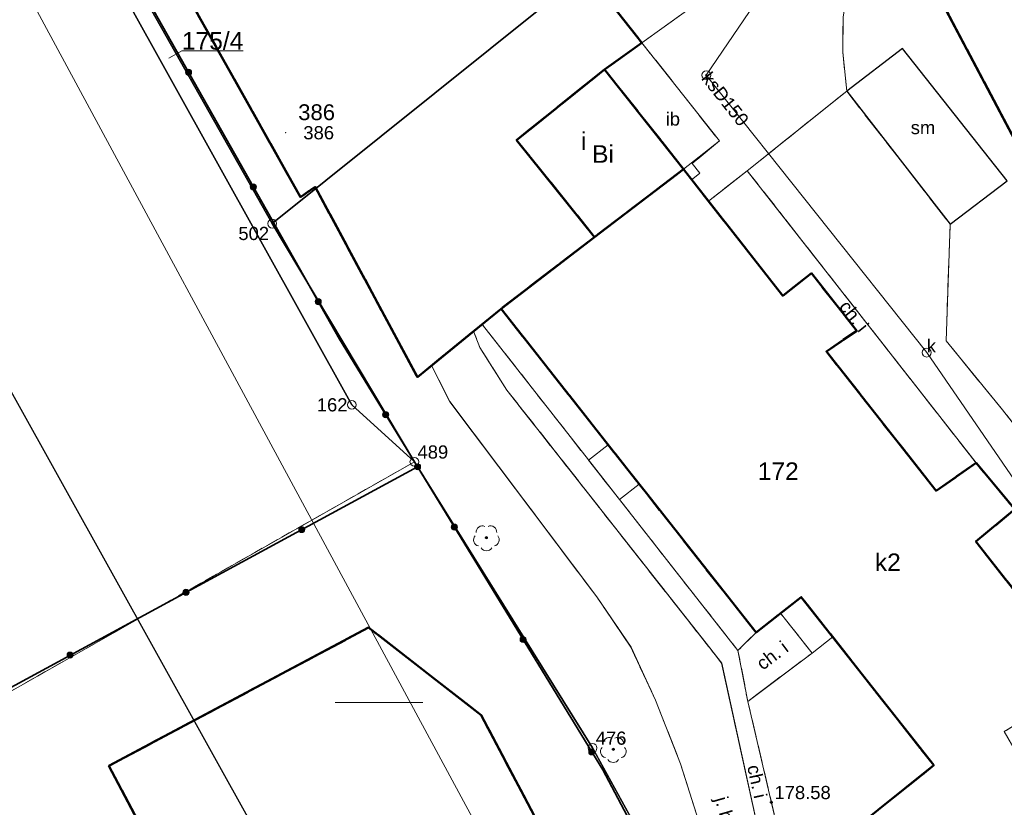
# Model space of a CAD drawing. Header units: millimetres. Extents: x 6505374 to 6517269, y 5595210 to 5612711.
# Tile 116 of 256: x 6513630 to 6513686, y 5608894 to 5608939. Entities that reach past the tile are written whole.
import ezdxf
from ezdxf.enums import TextEntityAlignment as Align

# ---------------------------------------------------------------- set-up
doc = ezdxf.new("R2010")
doc.units = ezdxf.units.MM
for name, pattern in [('BUUT04', [200000, 0, -100000, 0, -100000]), ('EGBB01', [4, 2, 0, 2]), ('EGBK02', [4, 1.5, -0.5, 1.5, -0.5]), ('EGBU01', [2, 0.5, -0.5, 0.5, -0.5]), ('OTKC_A05', [1.5, 1, -0.5]), ('OTKJ_A05', [2, 1.5, -0.5]), ('OTKU_A05', [2, 1.5, -0.5])]:
    doc.linetypes.add(name, pattern=pattern)
for name, color, linetype, lineweight in [('Budowle (obszary)', 18, 'Continuous', 0), ('Działki', 18, 'Continuous', 0), ('isa_V10520003E16E075_TUsr', 7, 'Continuous', 25), ('isa_V10520003E16E075_TUsr_19165818BF56C1D4', 5, 'OTKJ_A05', 25), ('Komunikacja (linie)', 18, 'Continuous', 0), ('Komunikacja (obszary)', 18, 'Continuous', 0), ('Ogrodzenia', 18, 'Continuous', 0), ('Pikiety', 18, 'Continuous', 0), ('Punkt osnowy wysokościowej podstawowej', 7, 'Continuous', 0), ('Punkty graniczne', 18, 'Continuous', 0), ('Punkty graniczne - numery', 7, 'Continuous', 0), ('Punkty o określonej wysokości', 1, 'Continuous', 0), ('Urządzenia towarzyszące (punkty)', 18, 'Continuous', 0), ('Zakres zamówienia', 2, 'Continuous', 0)]:
    doc.layers.add(name, color=color, linetype=linetype, lineweight=lineweight)
for name, color, linetype, lineweight, true_color in [('Budynki EGiB', 18, 'Continuous', 0, 0x0a0909), ('Kontury klasyfikacyjne', 82, 'Continuous', 0, 0x24bc24), ('Krzyże', 18, 'Continuous', 0, 0x0a0909), ('Przewody kanalizacyjne', 36, 'Continuous', 0, 0x803300), ('Punkt osnowy poziomej szczegółowej', 18, 'Continuous', 0, 0x0a0909), ('Schody', 18, 'Continuous', 0, 0x0a0909), ('Użytki gruntowe', 96, 'Continuous', 0, 0x008000), ('Zagospodarowanie terenu (punkty)', 96, 'Continuous', 0, 0x008000)]:
    doc.layers.add(name, color=color, linetype=linetype, lineweight=lineweight, true_color=true_color)
doc.styles.add('DOMYSLNA_CZCIONKA', font='arial.ttf')

# ---------------------------------------------------------------- blocks, each defined once
blk = doc.blocks.new('EGPG_PS05')
at = {"color": 18, "linetype": 'Continuous', "lineweight": 18, "true_color": 0x000000}
blk.add_circle((0, 0), 0.5, dxfattribs=at)
blk = doc.blocks.new('SUPW_PO05')
at = {"color": 18, "linetype": 'Continuous', "lineweight": 18, "true_color": 0x0a0909}
blk.add_circle((0, 0), 0.5, dxfattribs=at)
blk = doc.blocks.new('SUPS01_03')
at = {"lineweight": 18, "true_color": 0xff0000}
h = blk.add_hatch(color=1, dxfattribs=at)
h.dxf.hatch_style = 1
h.paths.add_polyline_path([(0.09, 0, 1), (-0.09, 0, 1)])
at = {"color": 18, "lineweight": 18, "true_color": 0x0a0909}
blk.add_circle((0, 0), 0.09, dxfattribs=at)
blk = doc.blocks.new('OTOO_L05')
at = {"linetype": 'BUUT04', "lineweight": 18, "true_color": 0x000000}
h = blk.add_hatch(color=18, dxfattribs=at)
h.dxf.hatch_style = 1
h.paths.add_polyline_path([(-0.58, 0, 1), (0.58, 0, 1)])
at = {"color": 18, "true_color": 0x0a0909}
blk.add_circle((0, 0), 0.58, dxfattribs=at)
blk = doc.blocks.new('OTZL_P05')
at = {"layer": 'isa_V10520003E16E075_TUsr', "true_color": 0x008000, "transparency": 33554687}
h = blk.add_hatch(color=96, dxfattribs=at)
h.dxf.hatch_style = 1
h.paths.add_polyline_path([(0.1, 0, 1), (-0.1, 0, 1)])
h.paths.add_polyline_path([(0.01, 0, 1), (-0.01, 0, 1)], flags=16)
at = {"color": 96, "linetype": 'Continuous', "lineweight": 18, "true_color": 0x008000}
blk.add_circle((0, 0), 0.01, dxfattribs=at)
for centre, start, end in [((-0.47, 0.65), 66, 186), ((0.47, 0.65), 354, 114), ((-0.76, -0.25), 138, 258), ((0.76, -0.25), 282, 42), ((0, -0.8), 210, 330)]:
    blk.add_arc(centre, 0.7, start, end, dxfattribs=at)
at = {"layer": 'isa_V10520003E16E075_TUsr', "color": 96, "true_color": 0x008000}
for points in [[(0.1, 0, 1), (-0.1, 0, 1)], [(0.01, 0, 1), (-0.01, 0, 1)]]:
    blk.add_lwpolyline(points, format="xyb", close=True, dxfattribs=at)
at = {"layer": 'isa_V10520003E16E075_TUsr_19165818BF56C1D4', "color": 96, "true_color": 0x008000}
blk.add_circle((0, 0), 0.1, dxfattribs=at)
blk = doc.blocks.new('OTRS_P05')
at = {"layer": 'isa_V10520003E16E075_TUsr', "true_color": 0x0a0909, "transparency": 33554687}
h = blk.add_hatch(color=18, dxfattribs=at)
h.dxf.hatch_style = 1
h.paths.add_polyline_path([(0.09, 0, 1), (-0.09, 0, 1)])
at = {"layer": 'isa_V10520003E16E075_TUsr', "color": 18, "true_color": 0x0a0909}
blk.add_lwpolyline([(0.09, 0, 1), (-0.09, 0, 1)], format="xyb", close=True, dxfattribs=at)
at = {"layer": 'isa_V10520003E16E075_TUsr_19165818BF56C1D4', "color": 18, "true_color": 0x0a0909}
blk.add_circle((0, 0), 0.09, dxfattribs=at)

msp = doc.modelspace()

# ---------------------------------------------------------------- linework, layer by layer
at = {"layer": 'Budowle (obszary)', "color": 18, "linetype": 'Continuous', "lineweight": 18, "true_color": 0x000000, "flags": 128}
msp.add_lwpolyline([(6513667.34, 5608930.37), (6513669.38, 5608931.98), (6513664.97, 5608937.56), (6513662.85, 5608936.05), (6513667.34, 5608930.37)], close=True, dxfattribs=at)
at = {"layer": 'Budowle (obszary)', "color": 18, "linetype": 'Continuous', "lineweight": 25, "true_color": 0x000000, "flags": 128}
msp.add_lwpolyline([(6513676.63, 5608934.81), (6513682.52, 5608927.23), (6513685.76, 5608929.7), (6513679.81, 5608937.24), (6513676.63, 5608934.81)], close=True, dxfattribs=at)
at = {"layer": 'Budynki EGiB', "color": 7, "linetype": 'Continuous', "lineweight": 50, "true_color": 0xffffff, "flags": 128}
for points in [[(6513656.952, 5608922.42), (6513662.273, 5608926.506), (6513657.839, 5608932.026), (6513662.847, 5608936.049), (6513664.97, 5608937.56), (6513642.62, 5608965.84), (6513630.2, 5608956.02), (6513641.22, 5608942.04), (6513639.06, 5608940.31), (6513645.53, 5608928.78), (6513646.37, 5608929.36), (6513652.19, 5608918.53), (6513656.952, 5608922.42)], [(6513700.7, 5608921.49), (6513686.87, 5608947.41), (6513682.09, 5608944.5), (6513680.23, 5608943.33), (6513693.69, 5608917.87), (6513700.7, 5608921.49)], [(6513667.343, 5608930.369), (6513662.847, 5608936.049), (6513657.839, 5608932.026), (6513662.273, 5608926.506), (6513667.343, 5608930.369)], [(6513650.961, 5608887.712), (6513656.179, 5608890.465), (6513659.539, 5608892.238), (6513655.828, 5608899.271), (6513649.407, 5608904.265), (6513634.622, 5608896.391), (6513638.055, 5608889.888), (6513641.764, 5608882.86), (6513645.214, 5608884.768), (6513650.961, 5608887.712)]]:
    msp.add_lwpolyline(points, close=True, dxfattribs=at)
at = {"layer": 'Budynki EGiB', "color": 18, "linetype": 'EGBB01', "lineweight": 50, "true_color": 0x0a0909, "flags": 128}
for points in [[(6513656.952, 5608922.42), (6513662.273, 5608926.506), (6513657.839, 5608932.026), (6513662.847, 5608936.049), (6513664.97, 5608937.56), (6513642.62, 5608965.84), (6513630.2, 5608956.02), (6513641.22, 5608942.04), (6513639.06, 5608940.31), (6513645.53, 5608928.78), (6513646.37, 5608929.36), (6513652.19, 5608918.53), (6513656.952, 5608922.42)], [(6513700.7, 5608921.49), (6513686.87, 5608947.41), (6513682.09, 5608944.5), (6513680.23, 5608943.33), (6513693.69, 5608917.87), (6513700.7, 5608921.49)], [(6513667.343, 5608930.369), (6513662.847, 5608936.049), (6513657.839, 5608932.026), (6513662.273, 5608926.506), (6513667.343, 5608930.369)], [(6513697.455, 5608892.196), (6513689.358, 5608902.334), (6513683.99, 5608909.17), (6513686.193, 5608911.001), (6513683.998, 5608913.642), (6513681.723, 5608912.057), (6513675.475, 5608919.99), (6513677.205, 5608921.165), (6513674.624, 5608924.442), (6513672.991, 5608923.161), (6513667.343, 5608930.369), (6513662.273, 5608926.506), (6513656.952, 5608922.42), (6513662.427, 5608915.468), (6513664.19, 5608913.229), (6513665.224, 5608911.917), (6513671.471, 5608903.985), (6513674.04, 5608906.007), (6513681.586, 5608896.423), (6513673.615, 5608890.04), (6513681.746, 5608879.76), (6513686.199, 5608883.205), (6513687.798, 5608880.809), (6513690.311, 5608882.485), (6513688.589, 5608885.055), (6513697.455, 5608892.196)], [(6513650.961, 5608887.712), (6513656.179, 5608890.465), (6513659.539, 5608892.238), (6513655.828, 5608899.271), (6513649.407, 5608904.265), (6513634.622, 5608896.391), (6513638.055, 5608889.888), (6513641.764, 5608882.86), (6513645.214, 5608884.768), (6513650.961, 5608887.712)]]:
    msp.add_lwpolyline(points, close=True, dxfattribs=at)
at = {"layer": 'Budynki EGiB', "color": 7, "linetype": 'Continuous', "lineweight": 50, "true_color": 0xffffff, "flags": 128}
msp.add_lwpolyline([(6513689.358, 5608902.334), (6513683.99, 5608909.17), (6513686.193, 5608911.001), (6513683.998, 5608913.642), (6513681.723, 5608912.057), (6513675.475, 5608919.99), (6513677.205, 5608921.165), (6513674.624, 5608924.442), (6513672.991, 5608923.161), (6513667.343, 5608930.369), (6513662.273, 5608926.506), (6513656.952, 5608922.42), (6513662.427, 5608915.468), (6513664.19, 5608913.229), (6513665.224, 5608911.917), (6513671.471, 5608903.985), (6513674.04, 5608906.007), (6513681.586, 5608896.423), (6513673.615, 5608890.04), (6513681.746, 5608879.76), (6513686.199, 5608883.205)], dxfattribs=at)
at = {"layer": 'Działki', "color": 18, "linetype": 'Continuous', "lineweight": 25, "true_color": 0x000000, "flags": 128}
for points in [[(6513569.181, 5609061.643), (6513555.848, 5609050.967), (6513557.346, 5609048.368), (6513580.811, 5609005.21), (6513602.797, 5608964.96), (6513629.14, 5608917.561), (6513642.996, 5608892.641), (6513627.08, 5608884.583), (6513647.465, 5608839.501), (6513675.328, 5608862.569), (6513669.705, 5608882.603), (6513668.457, 5608885.625), (6513666.549, 5608889.446), (6513662.163, 5608897.411), (6513652.017, 5608913.705), (6513648.459, 5608916.951), (6513627.81, 5608954.07), (6513620.51, 5608968.66), (6513605.84, 5608995.28), (6513592.49, 5609019.53), (6513569.181, 5609061.643)], [(6513633.43, 5608977.12), (6513620.51, 5608968.66), (6513643.921, 5608927.267), (6513665.6, 5608944.67), (6513653.86, 5608958.42), (6513645.48, 5608968.04), (6513642.54, 5608971.42), (6513633.43, 5608977.12)], [(6513620.51, 5608968.66), (6513627.81, 5608954.07), (6513648.459, 5608916.951), (6513652.017, 5608913.705), (6513643.921, 5608927.267), (6513620.51, 5608968.66)], [(6513680.23, 5608943.33), (6513681.989, 5608939.962), (6513693.69, 5608917.87), (6513698.42, 5608910.36), (6513708.89, 5608894.18), (6513720.295, 5608919.176), (6513700.068, 5608940.677), (6513709.829, 5608946.629), (6513702.648, 5608956.55), (6513680.23, 5608943.33)], [(6513643.921, 5608927.267), (6513652.017, 5608913.705), (6513662.163, 5608897.411), (6513666.549, 5608889.446), (6513668.457, 5608885.625), (6513669.705, 5608882.603), (6513675.328, 5608862.569), (6513700.336, 5608888.857), (6513708.89, 5608894.18), (6513698.42, 5608910.36), (6513693.69, 5608917.87), (6513681.989, 5608939.962), (6513680.23, 5608943.33), (6513675.5, 5608953.02), (6513665.6, 5608944.67), (6513643.921, 5608927.267)]]:
    msp.add_lwpolyline(points, close=True, dxfattribs=at)
at = {"layer": 'Działki', "color": 18, "linetype": 'Continuous', "lineweight": 0, "true_color": 0x000000, "flags": 128}
msp.add_lwpolyline([(6513638.036, 5608936.687), (6513638.782, 5608937.109), (6513642.278, 5608937.109)], dxfattribs=at)
at = {"layer": 'Komunikacja (linie)', "color": 18, "linetype": 'Continuous', "lineweight": 18, "true_color": 0x000000, "flags": 128}
for points in [[(6513655.39, 5608921.15), (6513655.74, 5608920.22), (6513657.28, 5608917.79), (6513668.83, 5608903.11), (6513669.51, 5608902.24), (6513672.29, 5608889.56), (6513678.19, 5608865.44)], [(6513671.47, 5608903.98), (6513670.44, 5608902.96), (6513663.69, 5608911.56), (6513661.93, 5608913.81), (6513655.9, 5608921.51)], [(6513675.34, 5608862.56), (6513674.97, 5608865.08), (6513669.38, 5608888.47), (6513668.47, 5608892.39), (6513667.17, 5608896.51), (6513665.74, 5608900.13), (6513664.35, 5608903.15), (6513662.4, 5608906.02), (6513654.03, 5608917.13), (6513652.99, 5608919.19)], [(6513670.44, 5608902.96), (6513671.47, 5608903.98), (6513672.86, 5608905.08), (6513674.66, 5608902.81), (6513671, 5608900.05)]]:
    msp.add_lwpolyline(points, dxfattribs=at)
at = {"layer": 'Komunikacja (obszary)', "color": 18, "linetype": 'OTKU_A05', "lineweight": 18, "true_color": 0x000000, "flags": 128}
msp.add_lwpolyline([(6513737.152, 5608949.346), (6513721.671, 5608970.438), (6513720.59, 5608971.527), (6513719.242, 5608972.172), (6513717.767, 5608972.479), (6513716.276, 5608972.436), (6513714.857, 5608971.921), (6513712.242, 5608970.038), (6513710.395, 5608970.752), (6513708.931, 5608971.078), (6513707.443, 5608971.235), (6513705.922, 5608971.172), (6513704.466, 5608970.819), (6513703.036, 5608970.304), (6513701.684, 5608969.649), (6513700.41, 5608968.852), (6513675.228, 5608948.994), (6513671.17, 5608945.817), (6513669.143, 5608944.343), (6513667.762, 5608943.758), (6513666.779, 5608943.596), (6513665.261, 5608943.693), (6513664.45, 5608942.883), (6513666.048, 5608941.329), (6513667.133, 5608942.139), (6513668.541, 5608940.364), (6513667.513, 5608939.392), (6513664.97, 5608937.56), (6513669.384, 5608931.985), (6513667.826, 5608930.686), (6513668.264, 5608930.135), (6513667.959, 5608929.894), (6513667.804, 5608929.775), (6513668.767, 5608928.551), (6513668.85, 5608928.616), (6513669.437, 5608929.076), (6513670.969, 5608930.279), (6513676.63, 5608934.81), (6513676.402, 5608937.031), (6513676.428, 5608939.031), (6513676.635, 5608940.508), (6513677.17, 5608941.898), (6513678.022, 5608943.123), (6513679.101, 5608944.154), (6513685.707, 5608949.445), (6513703.551, 5608963.384), (6513713.841, 5608949.477), (6513726.724, 5608931.802), (6513730.436, 5608937.975), (6513733.973, 5608943.922), (6513737.152, 5608949.346)], close=True, dxfattribs=at)
at = {"layer": 'Komunikacja (obszary)', "color": 7, "linetype": 'Continuous', "lineweight": 18, "true_color": 0xffffff, "flags": 128}
msp.add_lwpolyline([(6513667.513, 5608939.392), (6513664.97, 5608937.56), (6513669.384, 5608931.985), (6513667.826, 5608930.686), (6513668.264, 5608930.135), (6513667.959, 5608929.894), (6513667.804, 5608929.775), (6513668.767, 5608928.551), (6513668.85, 5608928.616), (6513669.437, 5608929.076), (6513670.969, 5608930.279), (6513676.63, 5608934.81), (6513676.402, 5608937.031), (6513676.428, 5608939.031)], dxfattribs=at)
for points in [[(6513700.817, 5608889.534), (6513703.274, 5608892.69), (6513698.258, 5608898.472), (6513688.252, 5608913.154), (6513685.505, 5608916.664), (6513682.29, 5608920.59), (6513682.52, 5608927.23), (6513676.63, 5608934.81), (6513670.969, 5608930.279), (6513683.998, 5608913.642), (6513686.193, 5608911.001), (6513695.65, 5608896.929), (6513700.817, 5608889.534)], [(6513670.97, 5608930.28), (6513669.44, 5608929.08), (6513668.85, 5608928.62), (6513668.77, 5608928.55), (6513672.99, 5608923.16), (6513673.12, 5608923.26), (6513674.62, 5608924.44), (6513677.21, 5608921.16), (6513675.47, 5608919.99), (6513676.46, 5608918.74), (6513681.72, 5608912.06), (6513682.86, 5608912.85), (6513684, 5608913.64), (6513670.97, 5608930.28)], [(6513655.392, 5608921.145), (6513652.993, 5608919.186), (6513654.029, 5608917.133), (6513662.4, 5608906.02), (6513664.348, 5608903.145), (6513665.744, 5608900.129), (6513667.169, 5608896.513), (6513668.474, 5608892.389), (6513669.384, 5608888.472), (6513674.972, 5608865.078), (6513675.336, 5608862.561), (6513678.189, 5608865.44), (6513672.294, 5608889.56), (6513669.512, 5608902.241), (6513657.282, 5608917.794), (6513655.735, 5608920.223), (6513655.392, 5608921.145)], [(6513655.9, 5608921.51), (6513655.39, 5608921.15), (6513655.74, 5608920.22), (6513657.28, 5608917.79), (6513668.83, 5608903.11), (6513669.51, 5608902.24), (6513672.29, 5608889.56), (6513678.19, 5608865.44), (6513679.09, 5608866.26), (6513673.68, 5608888.58), (6513671, 5608900.05), (6513670.44, 5608902.96), (6513663.69, 5608911.56), (6513661.93, 5608913.81), (6513655.9, 5608921.51)], [(6513686.19, 5608911), (6513683.99, 5608909.17), (6513689.36, 5608902.33), (6513697.45, 5608892.2), (6513690.21, 5608886.35), (6513691.15, 5608885.3), (6513698.29, 5608890.76), (6513700.09, 5608888.45), (6513700.82, 5608889.53), (6513695.65, 5608896.93), (6513686.19, 5608911)], [(6513672.86, 5608905.08), (6513671.47, 5608903.98), (6513670.44, 5608902.96), (6513671, 5608900.05), (6513671.51, 5608900.46), (6513674.66, 5608902.81), (6513672.86, 5608905.08)]]:
    msp.add_lwpolyline(points, close=True, dxfattribs=at)
at = {"layer": 'Komunikacja (obszary)', "color": 18, "linetype": 'OTKJ_A05', "lineweight": 18, "true_color": 0x000000, "flags": 128}
for points in [[(6513700.817, 5608889.534), (6513703.274, 5608892.69), (6513698.258, 5608898.472), (6513688.252, 5608913.154), (6513685.505, 5608916.664), (6513682.29, 5608920.59), (6513682.52, 5608927.23), (6513676.63, 5608934.81), (6513670.969, 5608930.279), (6513683.998, 5608913.642), (6513686.193, 5608911.001), (6513695.65, 5608896.929), (6513700.817, 5608889.534)], [(6513655.392, 5608921.145), (6513652.993, 5608919.186), (6513654.029, 5608917.133), (6513662.4, 5608906.02), (6513664.348, 5608903.145), (6513665.744, 5608900.129), (6513667.169, 5608896.513), (6513668.474, 5608892.389), (6513669.384, 5608888.472), (6513674.972, 5608865.078), (6513675.336, 5608862.561), (6513678.189, 5608865.44), (6513672.294, 5608889.56), (6513669.512, 5608902.241), (6513657.282, 5608917.794), (6513655.735, 5608920.223), (6513655.392, 5608921.145)]]:
    msp.add_lwpolyline(points, close=True, dxfattribs=at)
at = {"layer": 'Komunikacja (obszary)', "color": 18, "linetype": 'OTKC_A05', "lineweight": 18, "true_color": 0x000000, "flags": 128}
for points in [[(6513670.97, 5608930.28), (6513669.44, 5608929.08), (6513668.85, 5608928.62), (6513668.77, 5608928.55), (6513672.99, 5608923.16), (6513673.12, 5608923.26), (6513674.62, 5608924.44), (6513677.21, 5608921.16), (6513675.47, 5608919.99), (6513676.46, 5608918.74), (6513681.72, 5608912.06), (6513682.86, 5608912.85), (6513684, 5608913.64), (6513670.97, 5608930.28)], [(6513655.9, 5608921.51), (6513655.39, 5608921.15), (6513655.74, 5608920.22), (6513657.28, 5608917.79), (6513668.83, 5608903.11), (6513669.51, 5608902.24), (6513672.29, 5608889.56), (6513678.19, 5608865.44), (6513679.09, 5608866.26), (6513673.68, 5608888.58), (6513671, 5608900.05), (6513670.44, 5608902.96), (6513663.69, 5608911.56), (6513661.93, 5608913.81), (6513655.9, 5608921.51)], [(6513686.19, 5608911), (6513683.99, 5608909.17), (6513689.36, 5608902.33), (6513697.45, 5608892.2), (6513690.21, 5608886.35), (6513691.15, 5608885.3), (6513698.29, 5608890.76), (6513700.09, 5608888.45), (6513700.82, 5608889.53), (6513695.65, 5608896.93), (6513686.19, 5608911)], [(6513672.86, 5608905.08), (6513671.47, 5608903.98), (6513670.44, 5608902.96), (6513671, 5608900.05), (6513671.51, 5608900.46), (6513674.66, 5608902.81), (6513672.86, 5608905.08)]]:
    msp.add_lwpolyline(points, close=True, dxfattribs=at)
at = {"layer": 'Kontury klasyfikacyjne', "color": 7, "linetype": 'Continuous', "lineweight": 18, "true_color": 0xffffff, "flags": 128}
for points in [[(6513652.017, 5608913.705), (6513643.921, 5608927.267), (6513620.51, 5608968.66), (6513623.421, 5608962.938), (6513567.338, 5608935.585), (6513570.045, 5608929.855), (6513572.304, 5608925.136), (6513580.418, 5608901.955), (6513588.015, 5608880.253), (6513624.706, 5608889.833), (6513627.08, 5608884.583), (6513647.465, 5608839.501), (6513675.328, 5608862.569), (6513669.705, 5608882.603), (6513668.457, 5608885.625), (6513666.549, 5608889.446), (6513662.163, 5608897.411), (6513652.017, 5608913.705)], [(6513677.611, 5608954.682), (6513675.5, 5608953.02), (6513680.23, 5608943.33), (6513681.989, 5608939.962), (6513693.69, 5608917.87), (6513698.42, 5608910.36), (6513700.533, 5608907.095), (6513708.89, 5608894.18), (6513720.295, 5608919.176), (6513700.068, 5608940.677), (6513709.829, 5608946.629), (6513702.648, 5608956.55), (6513689.276, 5608948.664), (6513683.997, 5608945.551), (6513677.611, 5608954.682)]]:
    msp.add_lwpolyline(points, close=True, dxfattribs=at)
at = {"layer": 'Kontury klasyfikacyjne', "color": 82, "linetype": 'EGBK02', "lineweight": 18, "true_color": 0x24bc24, "flags": 128}
for points in [[(6513652.017, 5608913.705), (6513643.921, 5608927.267), (6513620.51, 5608968.66), (6513623.421, 5608962.938), (6513567.338, 5608935.585), (6513570.045, 5608929.855), (6513572.304, 5608925.136), (6513580.418, 5608901.955), (6513588.015, 5608880.253), (6513624.706, 5608889.833), (6513627.08, 5608884.583), (6513647.465, 5608839.501), (6513675.328, 5608862.569), (6513669.705, 5608882.603), (6513668.457, 5608885.625), (6513666.549, 5608889.446), (6513662.163, 5608897.411), (6513652.017, 5608913.705)], [(6513677.611, 5608954.682), (6513675.5, 5608953.02), (6513680.23, 5608943.33), (6513681.989, 5608939.962), (6513693.69, 5608917.87), (6513698.42, 5608910.36), (6513700.533, 5608907.095), (6513708.89, 5608894.18), (6513720.295, 5608919.176), (6513700.068, 5608940.677), (6513709.829, 5608946.629), (6513702.648, 5608956.55), (6513689.276, 5608948.664), (6513683.997, 5608945.551), (6513677.611, 5608954.682)]]:
    msp.add_lwpolyline(points, close=True, dxfattribs=at)
at = {"layer": 'Krzyże', "color": 18, "linetype": 'Continuous', "lineweight": 18, "true_color": 0x0a0909, "flags": 128}
msp.add_lwpolyline([(6513647.5, 5608900), (6513652.5, 5608900)], dxfattribs=at)
at = {"layer": 'Ogrodzenia', "color": 18, "linetype": 'Continuous', "lineweight": 35, "true_color": 0x000000, "flags": 128}
for points in [[(6513633.5, 5608976.94), (6513620.87, 5608968.23), (6513647.75, 5608920.69), (6513662.74, 5608896.17), (6513668.79, 5608884.76), (6513675.34, 5608862.56)], [(6513652.2, 5608913.42), (6513620.59, 5608896.29)]]:
    msp.add_lwpolyline(points, dxfattribs=at)
at = {"layer": 'Przewody kanalizacyjne', "color": 36, "linetype": 'Continuous', "lineweight": 18, "true_color": 0x803300, "flags": 128}
msp.add_lwpolyline([(6513707.004, 5608981.233), (6513684.922, 5608959.7), (6513668.637, 5608935.721), (6513681.183, 5608919.923), (6513692.887, 5608902.909), (6513699.621, 5608893.333), (6513703.012, 5608889.312), (6513706.914, 5608886.071)], dxfattribs=at)
at = {"layer": 'Punkt osnowy poziomej szczegółowej'}
msp.add_point((6513644.695, 5608932.443), dxfattribs=at)
at = {"layer": 'Punkt osnowy wysokościowej podstawowej'}
msp.add_point((6513644.695, 5608932.443), dxfattribs=at)
at = {"layer": 'Punkty graniczne - numery'}
for p in [(6513643.921, 5608927.267), (6513648.459, 5608916.951), (6513652.017, 5608913.705), (6513662.163, 5608897.411)]:
    msp.add_point(p, dxfattribs=at)
at = {"layer": 'Schody', "color": 18, "linetype": 'Continuous', "lineweight": 18, "true_color": 0x0a0909, "flags": 128}
for points in [[(6513663.044, 5608914.681), (6513661.934, 5608913.807), (6513663.691, 5608911.563), (6513664.807, 5608912.442), (6513663.044, 5608914.681)], [(6513672.865, 5608905.082), (6513674.66, 5608902.809), (6513675.835, 5608903.738), (6513674.04, 5608906.007), (6513672.865, 5608905.082)]]:
    msp.add_lwpolyline(points, close=True, dxfattribs=at)
at = {"layer": 'Użytki gruntowe', "color": 96, "linetype": 'EGBU01', "lineweight": 18, "true_color": 0x008000, "flags": 128}
for points in [[(6513135.32, 5608703.14), (6513162.994, 5608713.599), (6513153.552, 5608740.177), (6513141.948, 5608762.305), (6513130.27, 5608785.504), (6513158.534, 5608798.939), (6513161.652, 5608791.613), (6513164.874, 5608784.046), (6513174.152, 5608762.252), (6513178.766, 5608751.413), (6513184.461, 5608754.02), (6513195.858, 5608759.436), (6513196.848, 5608759.676), (6513197.218, 5608759.887), (6513195.616, 5608763.219), (6513200.751, 5608765.691), (6513202.356, 5608762.358), (6513213.229, 5608767.139), (6513203.125, 5608788.819), (6513189.825, 5608817.354), (6513199.93, 5608820.501), (6513210.135, 5608823.68), (6513237.797, 5608772.644), (6513225.828, 5608767.711), (6513215.003, 5608763.249), (6513224.53, 5608742.358), (6513227.252, 5608735.811), (6513228.367, 5608731.348), (6513245.158, 5608738.887), (6513271.675, 5608751.57), (6513269.45, 5608757.68), (6513265.476, 5608767.419), (6513245.761, 5608806.621), (6513244.236, 5608809.652), (6513203.767, 5608884.743), (6513200.191, 5608891.378), (6513193.547, 5608905.285), (6513193.061, 5608906.159), (6513197.298, 5608906.887), (6513208.309, 5608885.992), (6513250.041, 5608898.65), (6513260.818, 5608878.301), (6513276.292, 5608845.882), (6513277.562, 5608843.222), (6513319.445, 5608860.946), (6513309.358, 5608880.585), (6513287.13, 5608922.658), (6513283.202, 5608930.094), (6513281.787, 5608932.772), (6513277.704, 5608940.499), (6513246.812, 5608998.972), (6513282.357, 5609013.019), (6513312.35, 5609026.705), (6513318.831, 5609013.69), (6513331.336, 5608986.708), (6513334.72, 5608979.405), (6513388.797, 5608983.325), (6513396.821, 5608966.819), (6513433.457, 5608956.729), (6513439.82, 5608954.977), (6513442.949, 5608954.308), (6513488.568, 5608944.559), (6513534.517, 5608933.796), (6513572.304, 5608925.136), (6513580.418, 5608901.955), (6513610.39, 5608915.185), (6513613.068, 5608910.343), (6513621.125, 5608896.143), (6513652.017, 5608913.705), (6513643.921, 5608927.267), (6513620.51, 5608968.66), (6513605.84, 5608995.28), (6513592.49, 5609019.53), (6513598.035, 5609023.125), (6513596.262, 5609026.132), (6513601.326, 5609029.25), (6513603.177, 5609026.28), (6513609.372, 5609030.139), (6513610.282, 5609030.458), (6513618.895, 5609013.343), (6513626.67, 5609007.755), (6513629.732, 5609004.551), (6513634.054, 5609003.765), (6513638.561, 5609002.013), (6513677.137, 5609028.179), (6513666.734, 5609055.711), (6513672.53, 5609064.259), (6513680.617, 5609065.176), (6513677.8, 5609070.653), (6513667.177, 5609091.307), (6513627.968, 5609067.015), (6513591.68, 5609044.532), (6513584.324, 5609050.098), (6513585.592, 5609050.915), (6513587.741, 5609052.301), (6513581.668, 5609068.654), (6513576.499, 5609077.936), (6513574.59, 5609081.41), (6513594.09, 5609090.878), (6513577.835, 5609122.825), (6513616.085, 5609147.437), (6513626.003, 5609131.756), (6513635.122, 5609117.013), (6513664.216, 5609135.544), (6513671.733, 5609146.046), (6513649.314, 5609186.293), (6513642.074, 5609199.291), (6513636.347, 5609195.598), (6513564.251, 5609143.713), (6513563.341, 5609145.118), (6513558.403, 5609141.639), (6513553.285, 5609137.754), (6513544.683, 5609131.225), (6513533.915, 5609123.707), (6513524.412, 5609140.378), (6513488.279, 5609200.602), (6513465.63, 5609234.293), (6513461.946, 5609239.773), (6513449.135, 5609258.247), (6513447.751, 5609260.233), (6513436.171, 5609276.924), (6513434.865, 5609278.798), (6513434.302, 5609279.614), (6513419.414, 5609269.935), (6513417.737, 5609268.845), (6513391.218, 5609301.015), (6513342.781, 5609354.001), (6513339.823, 5609341.836), (6513335.903, 5609327.946), (6513334.514, 5609320.216), (6513335.764, 5609314.376), (6513344.413, 5609304.986), (6513347.544, 5609301.538), (6513345.109, 5609283.55), (6513341.936, 5609274.006), (6513333.098, 5609260.864), (6513416.644, 5609044.177), (6513414.323, 5609041.899), (6513403.957, 5609031.707), (6513364.243, 5609036.173), (6513337.702, 5609092.282), (6513333.609, 5609100.934), (6513286.297, 5609079.029), (6513291.08, 5609069.422), (6513304.777, 5609041.915), (6513241.464, 5609018.965), (6513238.019, 5609017.716), (6513227.497, 5609040.144), (6513231.02, 5609041.92), (6513250.569, 5609050.872), (6513224.361, 5609104.608), (6513216.117, 5609122.504), (6513223.946, 5609125.918), (6513226.246, 5609127.007), (6513252.379, 5609138.606), (6513221.311, 5609204.3), (6513162.918, 5609178.878), (6513159.153, 5609177.239), (6513144.506, 5609208.424), (6513142.21, 5609207.505), (6513124.148, 5609245.514), (6513045.378, 5609411.28), (6512993.839, 5609409.511), (6512981.321, 5609433.195), (6512971.21, 5609452.325), (6512945.157, 5609449.596), (6512940.929, 5609450.233), (6512915.035, 5609454.14), (6512953.475, 5609374.275), (6512991.179, 5609295.94), (6513042.731, 5609188.83), (6513044.397, 5609185.369), (6513091.406, 5609096.117), (6513052.671, 5609076.474), (6513043.384, 5609094.598), (6513026.033, 5609085.913), (6512995.782, 5609144.136), (6512978.081, 5609132.665), (6512999.724, 5609090.684), (6512973.264, 5609078.94), (6512965.049, 5609098.039), (6512942.378, 5609087.631), (6512965.588, 5609041.475), (6512985.514, 5609005.312), (6513043.349, 5608900.352), (6513065.621, 5608856.069), (6513086.809, 5608813.333), (6513090.58, 5608806.3), (6513113.48, 5608817.35), (6513117.44, 5608810.99), (6513127.478, 5608791.049), (6513119.642, 5608787.371), (6513107.168, 5608781.413), (6513100.303, 5608778.231), (6513102.51, 5608771.86), (6513113.5, 5608748.16), (6513124.54, 5608726.49), (6513135.32, 5608703.14)], [(6513633.43, 5608977.12), (6513620.51, 5608968.66), (6513643.921, 5608927.267), (6513652.017, 5608913.705), (6513662.163, 5608897.411), (6513666.549, 5608889.446), (6513668.457, 5608885.625), (6513669.705, 5608882.603), (6513688.407, 5608893.499), (6513685.594, 5608898.351), (6513700.533, 5608907.095), (6513698.42, 5608910.36), (6513693.69, 5608917.87), (6513681.989, 5608939.962), (6513680.23, 5608943.33), (6513675.5, 5608953.02), (6513665.6, 5608944.67), (6513653.86, 5608958.42), (6513645.48, 5608968.04), (6513642.54, 5608971.42), (6513633.43, 5608977.12)], [(6513677.611, 5608954.682), (6513675.5, 5608953.02), (6513680.23, 5608943.33), (6513681.989, 5608939.962), (6513693.69, 5608917.87), (6513698.42, 5608910.36), (6513700.533, 5608907.095), (6513708.89, 5608894.18), (6513720.295, 5608919.176), (6513700.068, 5608940.677), (6513709.829, 5608946.629), (6513702.648, 5608956.55), (6513689.276, 5608948.664), (6513683.997, 5608945.551), (6513677.611, 5608954.682)], [(6513647.465, 5608839.501), (6513675.328, 5608862.569), (6513669.705, 5608882.603), (6513668.457, 5608885.625), (6513666.549, 5608889.446), (6513662.163, 5608897.411), (6513652.017, 5608913.705), (6513621.125, 5608896.143), (6513624.706, 5608889.833), (6513627.08, 5608884.583), (6513647.465, 5608839.501)], [(6513708.89, 5608894.18), (6513700.533, 5608907.095), (6513685.594, 5608898.351), (6513688.407, 5608893.499), (6513669.705, 5608882.603), (6513675.328, 5608862.569), (6513700.336, 5608888.857), (6513708.89, 5608894.18)]]:
    msp.add_lwpolyline(points, close=True, dxfattribs=at)
at = {"layer": 'Użytki gruntowe', "color": 7, "linetype": 'Continuous', "lineweight": 18, "true_color": 0xffffff, "flags": 128}
msp.add_lwpolyline([(6513534.517, 5608933.796), (6513572.304, 5608925.136), (6513580.418, 5608901.955), (6513610.39, 5608915.185), (6513613.068, 5608910.343), (6513621.125, 5608896.143), (6513652.017, 5608913.705), (6513643.921, 5608927.267), (6513620.51, 5608968.66), (6513605.84, 5608995.28), (6513592.49, 5609019.53), (6513598.035, 5609023.125), (6513596.262, 5609026.132), (6513601.326, 5609029.25), (6513603.177, 5609026.28), (6513609.372, 5609030.139)], dxfattribs=at)
for points in [[(6513633.43, 5608977.12), (6513620.51, 5608968.66), (6513643.921, 5608927.267), (6513652.017, 5608913.705), (6513662.163, 5608897.411), (6513666.549, 5608889.446), (6513668.457, 5608885.625), (6513669.705, 5608882.603), (6513688.407, 5608893.499), (6513685.594, 5608898.351), (6513700.533, 5608907.095), (6513698.42, 5608910.36), (6513693.69, 5608917.87), (6513681.989, 5608939.962), (6513680.23, 5608943.33), (6513675.5, 5608953.02), (6513665.6, 5608944.67), (6513653.86, 5608958.42), (6513645.48, 5608968.04), (6513642.54, 5608971.42), (6513633.43, 5608977.12)], [(6513677.611, 5608954.682), (6513675.5, 5608953.02), (6513680.23, 5608943.33), (6513681.989, 5608939.962), (6513693.69, 5608917.87), (6513698.42, 5608910.36), (6513700.533, 5608907.095), (6513708.89, 5608894.18), (6513720.295, 5608919.176), (6513700.068, 5608940.677), (6513709.829, 5608946.629), (6513702.648, 5608956.55), (6513689.276, 5608948.664), (6513683.997, 5608945.551), (6513677.611, 5608954.682)], [(6513647.465, 5608839.501), (6513675.328, 5608862.569), (6513669.705, 5608882.603), (6513668.457, 5608885.625), (6513666.549, 5608889.446), (6513662.163, 5608897.411), (6513652.017, 5608913.705), (6513621.125, 5608896.143), (6513624.706, 5608889.833), (6513627.08, 5608884.583), (6513647.465, 5608839.501)], [(6513708.89, 5608894.18), (6513700.533, 5608907.095), (6513685.594, 5608898.351), (6513688.407, 5608893.499), (6513669.705, 5608882.603), (6513675.328, 5608862.569), (6513700.336, 5608888.857), (6513708.89, 5608894.18)]]:
    msp.add_lwpolyline(points, close=True, dxfattribs=at)
at = {"layer": 'Zakres zamówienia', "color": 2, "linetype": 'Continuous', "lineweight": 0, "true_color": 0xffff00, "flags": 128}
msp.add_lwpolyline([(6513712.429, 5609057.139), (6513617.81, 5608995.273), (6513628.291, 5608978.878), (6513613.638, 5608970.678), (6513680.876, 5608846.099), (6513708.836, 5608874.541), (6513762.556, 5608958.563), (6513712.429, 5609057.139)], close=True, dxfattribs=at)

# ---------------------------------------------------------------- block references
at = {"layer": 'Ogrodzenia', "color": 18, "true_color": 0x000000, "xscale": 0.3, "yscale": 0.3, "zscale": 0.3}
for p, rotation in [((6513639.159, 5608935.885), -60.515374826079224), ((6513642.85, 5608929.356), -60.515374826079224), ((6513646.542, 5608922.827), -60.515374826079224), ((6513650.381, 5608916.386), -58.56098353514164), ((6513652.2, 5608913.42), 28.454021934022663), ((6513645.606, 5608909.847), 28.454021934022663), ((6513654.293, 5608909.987), -58.56098353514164), ((6513639.012, 5608906.273), 28.454021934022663), ((6513658.205, 5608903.588), -58.56098353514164), ((6513632.418, 5608902.7), 28.454021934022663), ((6513662.117, 5608897.189), -58.56098353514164)]:
    msp.add_blockref('OTOO_L05', p, dxfattribs=dict(at, rotation=rotation))
at = {"layer": 'Pikiety', "color": 18, "true_color": 0x000000, "xscale": 0.5, "yscale": 0.5, "zscale": 0.5}
msp.add_blockref('OTRS_P05', (6513672.339, 5608894.315), dxfattribs=at)
at = {"layer": 'Punkty graniczne', "color": 18, "true_color": 0x000000, "xscale": 0.5, "yscale": 0.5, "zscale": 0.5}
for p in [(6513643.921, 5608927.267), (6513648.459, 5608916.951), (6513652.017, 5608913.705), (6513662.163, 5608897.411)]:
    msp.add_blockref('EGPG_PS05', p, dxfattribs=at)
at = {"layer": 'Punkty o określonej wysokości', "color": 1, "true_color": 0xff0000, "xscale": 0.5, "yscale": 0.5, "zscale": 0.5}
msp.add_blockref('SUPS01_03', (6513668.637, 5608935.721), dxfattribs=at)
at = {"layer": 'Urządzenia towarzyszące (punkty)', "color": 18, "true_color": 0x000000, "xscale": 0.5, "yscale": 0.5, "zscale": 0.5}
for p in [(6513668.637, 5608935.721), (6513681.183, 5608919.923)]:
    msp.add_blockref('SUPW_PO05', p, dxfattribs=at)
at = {"layer": 'Zagospodarowanie terenu (punkty)', "color": 96, "true_color": 0x008000, "xscale": 0.5, "yscale": 0.5, "zscale": 0.5}
for p in [(6513656.12, 5608909.384), (6513663.343, 5608897.332)]:
    msp.add_blockref('OTZL_P05', p, dxfattribs=at)

# ---------------------------------------------------------------- texts
at = {"layer": 'Budowle (obszary)', "color": 18, "true_color": 0x0a0909, "style": 'DOMYSLNA_CZCIONKA'}
for s, p in [('ib', (6513666.734, 5608933.226)), ('sm', (6513680.974, 5608932.738))]:
    msp.add_text(s, height=0.75, dxfattribs=at).set_placement(p, align=Align.MIDDLE_CENTER)
at = {"layer": 'Budynki EGiB', "color": 18, "true_color": 0x0a0909, "style": 'DOMYSLNA_CZCIONKA'}
for s, p in [('i', (6513661.651, 5608931.969)), ('k2', (6513678.971, 5608907.985))]:
    msp.add_text(s, height=1, dxfattribs=at).set_placement(p, align=Align.MIDDLE_CENTER)
at = {"layer": 'Działki', "color": 18, "true_color": 0x000000, "style": 'DOMYSLNA_CZCIONKA'}
for s, p in [('175/4', (6513640.53, 5608937.676)), ('172', (6513672.733, 5608913.172))]:
    msp.add_text(s, height=1, dxfattribs=at).set_placement(p, align=Align.MIDDLE_CENTER)
at = {"layer": 'Komunikacja (obszary)', "color": 18, "true_color": 0x0a0909, "style": 'DOMYSLNA_CZCIONKA'}
for s, rotation, p in [('ch. i', -51.3593, (6513677.048, 5608922.005)), ('ch. i', 37, (6513672.392, 5608902.683)), ('ch. i', -77.5707, (6513671.53, 5608895.503)), ('j. bt', -74.032, (6513669.707, 5608893.806))]:
    msp.add_text(s, height=0.75, rotation=rotation, dxfattribs=at).set_placement(p, align=Align.MIDDLE_CENTER)
at = {"layer": 'Pikiety', "color": 18, "true_color": 0x0a0909, "style": 'DOMYSLNA_CZCIONKA'}
msp.add_text('178.58', height=0.75, dxfattribs=at).set_placement((6513674.119, 5608894.874), align=Align.MIDDLE_CENTER)
at = {"layer": 'Przewody kanalizacyjne', "color": 36, "true_color": 0x803300, "style": 'DOMYSLNA_CZCIONKA'}
msp.add_text('ksD150', height=0.75, rotation=-51.5451, dxfattribs=at).set_placement((6513669.717, 5608934.361), align=Align.MIDDLE_CENTER)
at = {"layer": 'Punkt osnowy poziomej szczegółowej', "color": 18, "true_color": 0x0a0909, "style": 'DOMYSLNA_CZCIONKA'}
msp.add_text('386', height=0.75, dxfattribs=at).set_placement((6513646.569, 5608932.443), align=Align.MIDDLE_CENTER)
at = {"layer": 'Punkt osnowy wysokościowej podstawowej', "color": 18, "true_color": 0x0a0909, "style": 'DOMYSLNA_CZCIONKA'}
msp.add_text('386', height=0.9, dxfattribs=at).set_placement((6513646.451, 5608933.61), align=Align.MIDDLE_CENTER)
at = {"layer": 'Punkty graniczne - numery', "color": 96, "true_color": 0x008000, "style": 'DOMYSLNA_CZCIONKA'}
for s, p in [('502', (6513642.87, 5608926.707)), ('162', (6513647.335, 5608916.951)), ('489', (6513653.068, 5608914.265)), ('476', (6513663.214, 5608897.971))]:
    msp.add_text(s, height=0.75, dxfattribs=at).set_placement(p, align=Align.MIDDLE_CENTER)
at = {"layer": 'Urządzenia towarzyszące (punkty)', "color": 18, "true_color": 0x0a0909, "style": 'DOMYSLNA_CZCIONKA'}
msp.add_text('k', height=0.75, dxfattribs=at).set_placement((6513681.452, 5608920.305), align=Align.MIDDLE_CENTER)
at = {"layer": 'Użytki gruntowe', "color": 96, "true_color": 0x008000, "style": 'DOMYSLNA_CZCIONKA'}
msp.add_text('Bi', height=1, dxfattribs=at).set_placement((6513662.758, 5608931.233), align=Align.MIDDLE_CENTER)

doc.saveas('drawing.dxf')
